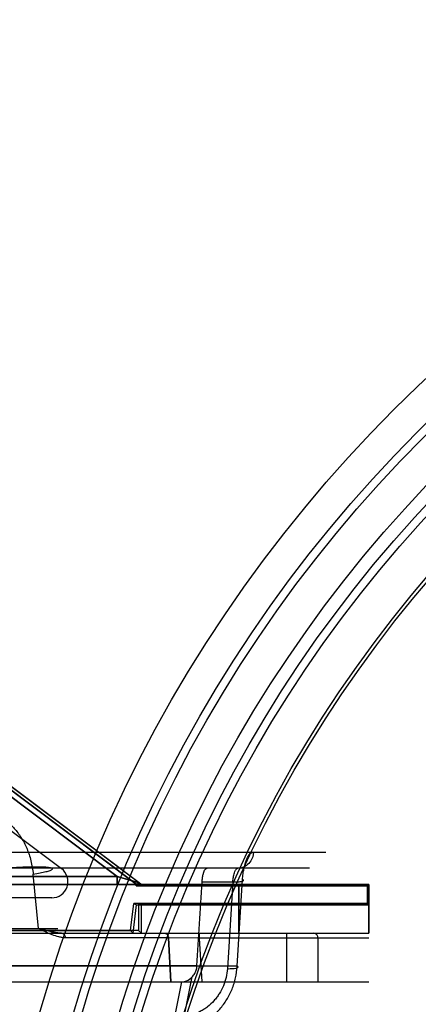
# Model space of a CAD drawing. Header units: millimetres. Extents: x 0 to 297, y 0 to 210.
# Tile 195 of 256: x 57.028 to 57.151, y 158.725 to 159.028. Entities that reach past the tile are written whole.
import ezdxf

# ---------------------------------------------------------------- set-up
doc = ezdxf.new("R2010")
doc.units = ezdxf.units.MM
doc.header["$LTSCALE"] = 16.335
doc.layers.get('0').update_dxf_attribs({"linetype": 'CONTINUOUS'})
for name, color, linetype in [('AXES_REF', 7, 'CONTINUOUS'), ('INTFCLR_1', 7, 'CONTINUOUS'), ('INTFCLR_144815', 7, 'CONTINUOUS'), ('INTFCLR_72935', 7, 'CONTINUOUS')]:
    doc.layers.add(name, color=color, linetype=linetype)

msp = doc.modelspace()

# ---------------------------------------------------------------- linework, layer by layer
at = {"color": 7, "linetype": 'Continuous'}
for centre, radius in [((57.44573, 154.95648), 4.84791), ((57.44573, 154.95648), 4.8475), ((57.44573, 154.95648), 4.81646), ((57.44573, 158.60548), 0.4275), ((57.44573, 158.60548), 0.4175), ((57.44573, 158.60548), 0.404), ((57.44573, 158.60548), 0.4), ((57.44573, 158.60548), 0.3975), ((57.44573, 158.60548), 0.385), ((57.44573, 158.60548), 0.384)]:
    msp.add_circle(centre, radius, dxfattribs=at)
at = {"color": 9, "linetype": 'Continuous'}
msp.add_circle((57.44573, 158.60548), 0.415, dxfattribs=at)
at = {"color": 7, "linetype": 'Continuous'}
msp.add_arc((57.44573, 154.95648), 4.8, 278.27713, 261.72287, dxfattribs=at)
at = {"layer": 'AXES_REF', "color": 9, "linetype": 'Continuous'}
msp.add_circle((57.44573, 154.95648), 4.42226, dxfattribs=at)
at = {"layer": 'INTFCLR_1', "color": 9, "linetype": 'Continuous'}
for p, q in [((57.06492, 158.76198), (56.97548, 158.82906)), ((56.97911, 158.82322), (57.05809, 158.76398)), ((56.98944, 158.76398), (57.05809, 158.76398)), ((57.05809, 158.76398), (57.05809, 158.76148)), ((57.05809, 158.76398), (57.06492, 158.76198)), ((57.06642, 158.76148), (56.95556, 158.76148)), ((57.09559, 158.74648), (57.09559, 158.76148)), ((57.13559, 158.76148), (57.13559, 158.74648))]:
    msp.add_line(p, q, dxfattribs=at)
at = {"layer": 'INTFCLR_1', "color": 6, "linetype": 'Continuous'}
for p, q in [((56.97508, 158.82826), (57.06399, 158.76158)), ((56.96908, 158.82026), (57.04095, 158.76636)), ((57.06399, 158.76158), (57.06492, 158.76198)), ((57.06492, 158.76198), (57.06486, 158.76148)), ((57.06392, 158.76104), (57.06399, 158.76158)), ((57.06486, 158.76148), (57.06392, 158.76104)), ((57.06392, 158.76104), (57.13515, 158.76104)), ((57.06642, 158.76148), (57.13559, 158.76148)), ((57.13559, 158.76148), (57.13515, 158.76104)), ((57.13515, 158.76104), (57.13515, 158.75567)), ((57.03795, 158.75736), (56.98819, 158.75736)), ((57.06227, 158.74736), (57.06328, 158.75567)), ((57.06306, 158.74648), (57.06411, 158.75523)), ((57.06328, 158.75567), (57.06411, 158.75523)), ((57.13515, 158.75567), (57.06328, 158.75567)), ((57.06411, 158.75523), (57.13559, 158.75523)), ((57.13515, 158.75567), (57.13559, 158.75523)), ((56.99052, 158.74736), (57.06227, 158.74736)), ((57.06306, 158.74648), (57.06227, 158.74736)), ((56.95648, 158.74648), (57.13559, 158.74648))]:
    msp.add_line(p, q, dxfattribs=at)
msp.add_arc((57.03795, 158.76236), 0.005, 270, 53.1301, dxfattribs=at)
at = {"layer": 'INTFCLR_1', "color": 9, "linetype": 'Continuous'}
msp.add_arc((57.06642, 158.76398), 0.0025, 233.1301, 270, dxfattribs=at)
at = {"layer": 'INTFCLR_144815', "color": 9, "linetype": 'Continuous'}
for p, q in [((56.86307, 158.77143), (57.12234, 158.77143)), ((57.11734, 158.76648), (56.83305, 158.76648)), ((57.03394, 158.7479), (57.03228, 158.76462)), ((57.08425, 158.76226), (57.09371, 158.76226)), ((57.09371, 158.76226), (57.09204, 158.73557)), ((57.09504, 158.7363), (57.09672, 158.763)), ((57.03985, 158.74783), (57, 158.7479)), ((57, 158.7479), (57.03912, 158.74786)), ((56.94278, 158.74648), (57.13409, 158.74648)), ((57.07391, 158.74506), (57.04223, 158.74506)), ((57.0834, 158.74498), (57.07391, 158.74506)), ((57.0834, 158.74648), (57.0834, 158.74498)), ((57.0834, 158.74498), (57.08415, 158.73148)), ((57.13559, 158.74498), (57.0834, 158.74498)), ((57.1103, 158.74648), (57.1103, 158.73148)), ((57.11995, 158.74498), (57.11995, 158.73148)), ((57.08269, 158.73643), (56.96219, 158.73643)), ((57.09504, 158.7363), (56.97089, 158.7363)), ((57.07874, 158.72079), (57.0812, 158.73301)), ((56.26915, 158.73148), (57.07817, 158.73148)), ((57.07791, 158.73148), (57.07575, 158.7207))]:
    msp.add_line(p, q, dxfattribs=at)
at = {"layer": 'INTFCLR_144815', "color": 6, "linetype": 'Continuous'}
for p, q in [((57.07466, 158.73148), (57.07391, 158.74506)), ((57.07391, 158.74506), (57.07466, 158.73148)), ((57.07817, 158.73148), (57.13559, 158.73148))]:
    msp.add_line(p, q, dxfattribs=at)
msp.add_ellipse((56.69355, 158.86348), major_axis=(0.14777, 2.66779), ratio=0.148162, start_param=-1.610227, end_param=-1.600538, dxfattribs=at)
at = {"layer": 'INTFCLR_144815', "color": 9, "linetype": 'Continuous'}
for points, knots in [([(57.01612, 158.78357), (57.01658, 158.78357), (57.01751, 158.78352), (57.01888, 158.7833), (57.02024, 158.78292), (57.02134, 158.78248), (57.02221, 158.78205), (57.02307, 158.78157), (57.02413, 158.78086), (57.02534, 158.77986), (57.02648, 158.77872), (57.02737, 158.77764), (57.02805, 158.7767), (57.02872, 158.77569), (57.02949, 158.77434), (57.03016, 158.7729), (57.03065, 158.77169), (57.0311, 158.77041), (57.03158, 158.76877), (57.03201, 158.76672), (57.03221, 158.76533), (57.03228, 158.76462)], [0, 0, 0, 0, 0.051, 0.101816, 0.153061, 0.205371, 0.232154, 0.259433, 0.314855, 0.371823, 0.430967, 0.493006, 0.525368, 0.558409, 0.626146, 0.696541, 0.73295, 0.770111, 0.845229, 0.921696, 1, 1, 1, 1]), ([(57.10005, 158.77143), (57.10005, 158.77049), (57.09957, 158.76885), (57.09781, 158.76699), (57.09621, 158.76648), (57.09531, 158.76648)], [0, 0, 0, 0, 0.376053, 0.640016, 1, 1, 1, 1]), ([(57.09672, 158.763), (57.09676, 158.76357), (57.09686, 158.76469), (57.09712, 158.76629), (57.09745, 158.76773), (57.09788, 158.769), (57.09849, 158.77034), (57.09934, 158.77143), (57.10005, 158.77143)], [0, 0, 0, 0, 0.182534, 0.354306, 0.513048, 0.65319, 0.773078, 1, 1, 1, 1]), ([(57.03228, 158.76462), (57.03299, 158.76475), (57.0343, 158.76499), (57.03585, 158.76533), (57.03687, 158.7656), (57.03744, 158.76578), (57.03786, 158.76596), (57.03813, 158.76609), (57.03829, 158.7663), (57.03809, 158.76648), (57.03777, 158.76656), (57.03725, 158.76667), (57.03653, 158.76673), (57.03516, 158.76682), (57.03296, 158.76684), (57.02979, 158.76679), (57.026, 158.76665), (57.02174, 158.76643), (57.01554, 158.76605), (57.00773, 158.76546), (57.00148, 158.76491), (56.99842, 158.76462)], [0, 0, 0, 0, 0.047168, 0.086468, 0.102398, 0.115451, 0.125364, 0.131966, 0.13563, 0.139392, 0.146485, 0.157721, 0.173377, 0.193452, 0.246516, 0.315814, 0.398775, 0.492329, 0.59289, 0.801095, 1, 1, 1, 1]), ([(57.09371, 158.76226), (57.09373, 158.76255), (57.09379, 158.76323), (57.09403, 158.76448), (57.09435, 158.76564), (57.095, 158.76648), (57.09531, 158.76648)], [0, 0, 0, 0, 0.184416, 0.440364, 0.804831, 1, 1, 1, 1]), ([(57.09371, 158.76226), (57.09398, 158.76226), (57.09452, 158.76226), (57.09528, 158.7623), (57.09599, 158.76235), (57.09651, 158.76247), (57.09697, 158.76255), (57.09701, 158.76289), (57.09682, 158.76295), (57.09672, 158.763)], [0, 0, 0, 0, 0.217148, 0.423315, 0.604173, 0.774902, 0.871786, 0.918434, 1, 1, 1, 1]), ([(57.04223, 158.74506), (57.04189, 158.74506), (57.04121, 158.74511), (57.03982, 158.74539), (57.03809, 158.74598), (57.03601, 158.74685), (57.03468, 158.74763), (57.03394, 158.7479)], [0, 0, 0, 0, 0.114981, 0.232799, 0.47844, 0.735283, 1, 1, 1, 1]), ([(57.04223, 158.74506), (57.04222, 158.74524), (57.04211, 158.74591), (57.04142, 158.74648), (57.04093, 158.74648)], [0, 0, 0, 0, 0.266716, 1, 1, 1, 1]), ([(57.07249, 158.74648), (57.07285, 158.74648), (57.07359, 158.74616), (57.07389, 158.74542), (57.07391, 158.74506)], [0, 0, 0, 0, 0.490619, 1, 1, 1, 1]), ([(57.11995, 158.74498), (57.11995, 158.74529), (57.11973, 158.74606), (57.11894, 158.74648), (57.1185, 158.74648)], [0, 0, 0, 0, 0.410942, 1, 1, 1, 1]), ([(57.07759, 158.71661), (57.07816, 158.71668), (57.07931, 158.71688), (57.08155, 158.71748), (57.08371, 158.71841), (57.08572, 158.71962), (57.08763, 158.72102), (57.08937, 158.72267), (57.09087, 158.72453), (57.09222, 158.72653), (57.09331, 158.7287), (57.09412, 158.73097), (57.09474, 158.7333), (57.09499, 158.7351), (57.09504, 158.7363)], [0, 0, 0, 0, 0.060971, 0.121876, 0.24392, 0.306124, 0.368313, 0.493198, 0.556652, 0.619809, 0.746401, 0.810252, 0.873545, 1, 1, 1, 1]), ([(57.09204, 158.73557), (57.09199, 158.73466), (57.09179, 158.73331), (57.0913, 158.73156), (57.09067, 158.72986), (57.08982, 158.72824), (57.08879, 158.72674), (57.08764, 158.72534), (57.08633, 158.7241), (57.08488, 158.72305), (57.08335, 158.72214), (57.08173, 158.72145), (57.08004, 158.72099), (57.07918, 158.72085), (57.07874, 158.72079)], [0, 0, 0, 0, 0.126036, 0.189218, 0.253015, 0.379655, 0.442894, 0.506456, 0.63159, 0.693892, 0.756186, 0.878295, 0.939149, 1, 1, 1, 1]), ([(57.09204, 158.73557), (57.09234, 158.73556), (57.0929, 158.73557), (57.09376, 158.73559), (57.09452, 158.73572), (57.09511, 158.73575), (57.09545, 158.73613), (57.09516, 158.73625), (57.09504, 158.7363)], [0, 0, 0, 0, 0.23293, 0.440006, 0.68572, 0.838307, 0.902805, 1, 1, 1, 1])]:
    msp.add_open_spline(points, degree=3, knots=knots, dxfattribs=at)
at = {"layer": 'INTFCLR_144815', "color": 6, "linetype": 'Continuous'}
for points, knots in [([(57.08425, 158.76226), (57.08428, 158.76267), (57.08436, 158.76348), (57.08465, 158.76487), (57.08511, 158.76648), (57.08587, 158.76648)], [0, 0, 0, 0, 0.266682, 0.5091, 1, 1, 1, 1]), ([(57.04093, 158.74648), (57.04045, 158.74648), (57.03942, 158.74661), (57.03779, 158.74695), (57.03595, 158.74744), (57.03461, 158.74766), (57.03394, 158.7479)], [0, 0, 0, 0, 0.199877, 0.434275, 0.701765, 1, 1, 1, 1]), ([(57.03394, 158.7479), (57.03461, 158.74766), (57.03595, 158.74744), (57.03779, 158.74695), (57.03942, 158.74661), (57.04045, 158.74648), (57.04093, 158.74648)], [0, 0, 0, 0, 0.298254, 0.565746, 0.800136, 1, 1, 1, 1]), ([(57.08119, 158.73301), (57.08151, 158.73334), (57.082, 158.73401), (57.08251, 158.73517), (57.08266, 158.73598), (57.08269, 158.73643)], [0, 0, 0, 0, 0.360943, 0.640332, 1, 1, 1, 1]), ([(57.07817, 158.73148), (57.07863, 158.73148), (57.07977, 158.73182), (57.08072, 158.73251), (57.08119, 158.73301)], [0, 0, 0, 0, 0.398678, 1, 1, 1, 1])]:
    msp.add_open_spline(points, degree=3, knots=knots, dxfattribs=at)
at = {"layer": 'INTFCLR_72935', "color": 6, "linetype": 'Continuous'}
for p, q in [((57.06473, 158.76104), (56.97419, 158.82894)), ((57.06495, 158.76198), (57.06562, 158.76148)), ((57.06473, 158.76104), (57.06562, 158.76148)), ((57.13515, 158.76104), (57.06473, 158.76104)), ((57.13559, 158.76148), (57.06645, 158.76148)), ((57.13515, 158.76104), (57.13559, 158.76148)), ((57.13515, 158.75567), (57.13515, 158.76104)), ((57.06473, 158.75567), (57.06473, 158.74736)), ((57.06562, 158.75523), (57.06473, 158.75567)), ((57.06473, 158.75567), (57.13515, 158.75567)), ((57.06562, 158.74648), (57.06562, 158.75523)), ((57.06562, 158.75523), (57.13559, 158.75523)), ((57.13559, 158.75523), (57.13515, 158.75567)), ((57.06473, 158.74736), (56.98709, 158.74736)), ((57.06473, 158.74736), (57.06562, 158.74648)), ((56.95648, 158.74648), (57.13559, 158.74648))]:
    msp.add_line(p, q, dxfattribs=at)
at = {"layer": 'INTFCLR_72935', "color": 9, "linetype": 'Continuous'}
for p, q in [((56.97548, 158.82907), (57.06495, 158.76198)), ((57.05811, 158.76398), (56.9791, 158.82323)), ((57.05811, 158.76398), (56.98944, 158.76398)), ((57.05811, 158.76148), (57.05811, 158.76398)), ((57.06495, 158.76198), (57.05811, 158.76398)), ((56.95556, 158.76148), (57.06645, 158.76148)), ((57.09559, 158.76148), (57.09559, 158.74648)), ((57.13559, 158.74648), (57.13559, 158.76148))]:
    msp.add_line(p, q, dxfattribs=at)

doc.saveas('drawing.dxf')
